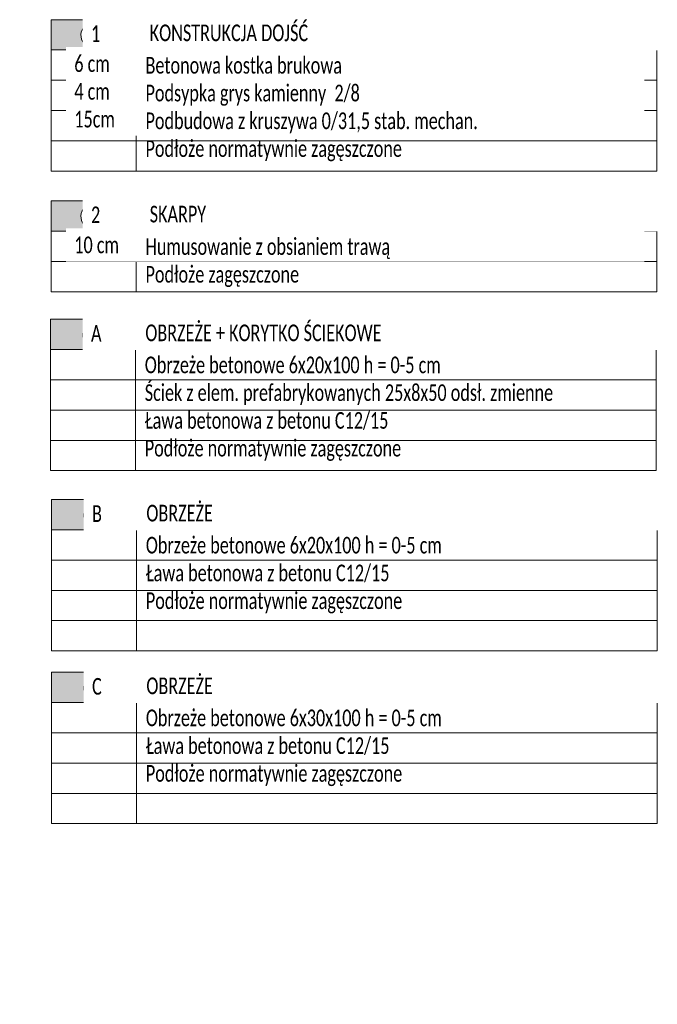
# Model space of a CAD drawing. Header units: metres. Extents: x 895653 to 4651324, y -577725 to 5338768.
# Tile 5 of 5: x 4651317.83 to 4651323.58, y 5338759.36 to 5338768.23. Entities that reach past the tile are written whole.
import ezdxf

# ---------------------------------------------------------------- set-up
doc = ezdxf.new("R2010")
doc.units = ezdxf.units.M
for name, color, linetype in [('00_DR_WYMIARY', 7, 'Continuous'), ('00_GM_DR_KRAWĘZNIKI', 7, 'Continuous'), ('00_WYMIARY', 7, 'Continuous')]:
    doc.layers.add(name, color=color, linetype=linetype)
doc.layers.add('00_GM_DR_WYMIARY', color=7, linetype='Continuous', lineweight=30)
doc.layers.add('Warstwa 1', color=7, linetype='Continuous', lineweight=0)
doc.styles.add('D50_OPISY_DROGI', font='calibril.ttf', dxfattribs={"width": 0.7, "height": 0.13})

msp = doc.modelspace()

# ---------------------------------------------------------------- hatches: boundary and pattern name
at = {"layer": '00_GM_DR_WYMIARY', "lineweight": 25, "transparency": 33554536}
h = msp.add_hatch(color=253, dxfattribs=at)
h.dxf.hatch_style = 1
h.paths.add_polyline_path([(4651318.879740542, 5338767.953981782), (4651323.573684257, 5338767.953981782), (4651323.573684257, 5338768.226609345), (4651318.879740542, 5338768.226609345)])
h.paths.add_polyline_path([(4651318.113258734, 5338767.953981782), (4651318.879740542, 5338767.953981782), (4651318.879740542, 5338768.226609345), (4651318.113258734, 5338768.226609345)])
edge = h.paths.add_edge_path(flags=16)
edge.add_ellipse((4651318.493511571, 5338768.092713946), major_axis=(-0.06663636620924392, -0.094004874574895), ratio=0.9585735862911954, start_angle=0, end_angle=360)
h.paths.add_polyline_path([(4651320.442096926, 5338767.948947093), (4651318.96397385, 5338767.948947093), (4651318.96397385, 5338768.220793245), (4651320.442096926, 5338768.220793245)], flags=9)
h.paths.add_polyline_path([(4651318.568726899, 5338767.988864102), (4651318.43484613, 5338767.988864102), (4651318.43484613, 5338768.214094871), (4651318.568726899, 5338768.214094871)], flags=24)
h = msp.add_hatch(color=253, dxfattribs=at)
h.dxf.hatch_style = 1
h.paths.add_polyline_path([(4651318.879740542, 5338766.321257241), (4651323.573684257, 5338766.321257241), (4651323.573684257, 5338766.593884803), (4651318.879740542, 5338766.593884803)])
h.paths.add_polyline_path([(4651318.113258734, 5338766.321257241), (4651318.879740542, 5338766.321257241), (4651318.879740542, 5338766.593884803), (4651318.113258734, 5338766.593884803)])
edge = h.paths.add_edge_path(flags=16)
edge.add_ellipse((4651318.493511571, 5338766.459989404), major_axis=(-0.06663636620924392, -0.094004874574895), ratio=0.9585735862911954, start_angle=0, end_angle=360)
h.paths.add_polyline_path([(4651318.572765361, 5338766.355101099), (4651318.43484613, 5338766.355101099), (4651318.43484613, 5338766.581370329), (4651318.572765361, 5338766.581370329)], flags=24)
h.paths.add_polyline_path([(4651319.530939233, 5338766.359837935), (4651318.96397385, 5338766.359837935), (4651318.96397385, 5338766.588068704), (4651319.530939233, 5338766.588068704)], flags=24)
h = msp.add_hatch(color=253, dxfattribs=at)
h.dxf.hatch_style = 1
h.paths.add_polyline_path([(4651318.873151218, 5338765.255189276), (4651323.567094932, 5338765.255189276), (4651323.567094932, 5338765.527816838), (4651318.873151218, 5338765.527816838)])
h.paths.add_polyline_path([(4651318.10666941, 5338765.255189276), (4651318.873151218, 5338765.255189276), (4651318.873151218, 5338765.527816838), (4651318.10666941, 5338765.527816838)])
edge = h.paths.add_edge_path(flags=16)
edge.add_ellipse((4651318.509377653, 5338765.392347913), major_axis=(-0.06663636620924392, -0.094004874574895), ratio=0.9585735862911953, start_angle=0, end_angle=360)
h.paths.add_polyline_path([(4651321.107061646, 5338765.246419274), (4651318.924307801, 5338765.246419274), (4651318.924307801, 5338765.518265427), (4651321.107061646, 5338765.518265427)], flags=9)
h.paths.add_polyline_path([(4651318.596509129, 5338765.288036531), (4651318.434762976, 5338765.288036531), (4651318.434762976, 5338765.513728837), (4651318.596509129, 5338765.513728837)], flags=24)
h = msp.add_hatch(color=253, dxfattribs=at)
h.dxf.hatch_style = 1
h.paths.add_polyline_path([(4651318.882653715, 5338763.631285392), (4651323.57659743, 5338763.631285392), (4651323.57659743, 5338763.903912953), (4651318.882653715, 5338763.903912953)])
h.paths.add_polyline_path([(4651318.116171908, 5338763.631285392), (4651318.882653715, 5338763.631285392), (4651318.882653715, 5338763.903912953), (4651318.116171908, 5338763.903912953)])
edge = h.paths.add_edge_path(flags=16)
edge.add_ellipse((4651318.51888015, 5338763.768444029), major_axis=(-0.06663636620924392, -0.094004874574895), ratio=0.9585735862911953, start_angle=0, end_angle=360)
h.paths.add_polyline_path([(4651319.637114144, 5338763.631976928), (4651318.933810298, 5338763.631976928), (4651318.933810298, 5338763.894361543), (4651319.637114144, 5338763.894361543)], flags=24)
h.paths.add_polyline_path([(4651318.584446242, 5338763.664824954), (4651318.444265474, 5338763.664824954), (4651318.444265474, 5338763.889132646), (4651318.584446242, 5338763.889132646)], flags=24)
h = msp.add_hatch(color=253, dxfattribs=at)
h.dxf.hatch_style = 1
h.paths.add_polyline_path([(4651318.882653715, 5338762.075603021), (4651323.57659743, 5338762.075603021), (4651323.57659743, 5338762.348230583), (4651318.882653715, 5338762.348230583)])
h.paths.add_polyline_path([(4651318.116171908, 5338762.075603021), (4651318.882653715, 5338762.075603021), (4651318.882653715, 5338762.348230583), (4651318.116171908, 5338762.348230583)])
edge = h.paths.add_edge_path(flags=16)
edge.add_ellipse((4651318.51888015, 5338762.212761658), major_axis=(-0.06663636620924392, -0.094004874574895), ratio=0.9585735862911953, start_angle=0, end_angle=360)
h.paths.add_polyline_path([(4651319.637114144, 5338762.076294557), (4651318.933810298, 5338762.076294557), (4651318.933810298, 5338762.338679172), (4651319.637114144, 5338762.338679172)], flags=24)
h.paths.add_polyline_path([(4651318.594300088, 5338762.106834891), (4651318.444265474, 5338762.106834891), (4651318.444265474, 5338762.334142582), (4651318.594300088, 5338762.334142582)], flags=24)

# ---------------------------------------------------------------- linework, layer by layer
at = {"layer": '00_GM_DR_KRAWĘZNIKI', "linetype": 'Continuous', "lineweight": 18}
for centre in [(4651318.509377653, 5338765.392347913), (4651318.51888015, 5338763.768444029), (4651318.51888015, 5338762.212761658)]:
    msp.add_ellipse(centre, major_axis=(-0.06663636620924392, -0.094004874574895), ratio=0.9585735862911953, dxfattribs=at)
at = {"layer": '00_WYMIARY', "linetype": 'Continuous', "lineweight": 9}
for p, q in [((4651318.113258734, 5338768.226609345), (4651318.113258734, 5338766.863471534)), ((4651318.113258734, 5338768.226609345), (4651323.573684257, 5338768.226609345)), ((4651318.879740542, 5338768.226609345), (4651318.879740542, 5338766.863471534)), ((4651323.573684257, 5338768.226609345), (4651323.573684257, 5338766.863471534)), ((4651318.113258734, 5338767.953981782), (4651323.573684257, 5338767.953981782)), ((4651318.113258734, 5338767.68135422), (4651323.573684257, 5338767.68135422)), ((4651318.113258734, 5338767.408726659), (4651323.573684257, 5338767.408726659)), ((4651318.113258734, 5338767.136099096), (4651323.573684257, 5338767.136099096)), ((4651318.113258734, 5338766.863471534), (4651323.573684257, 5338766.863471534)), ((4651318.113258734, 5338766.593884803), (4651318.113258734, 5338765.776002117)), ((4651318.113258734, 5338766.593884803), (4651323.573684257, 5338766.593884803)), ((4651318.879740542, 5338766.593884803), (4651318.879740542, 5338765.776002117)), ((4651323.573684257, 5338766.593884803), (4651323.573684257, 5338765.776002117)), ((4651318.113258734, 5338766.321257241), (4651323.573684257, 5338766.321257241)), ((4651318.113258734, 5338766.048629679), (4651323.573684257, 5338766.048629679)), ((4651318.113258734, 5338765.776002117), (4651323.573684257, 5338765.776002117)), ((4651318.10666941, 5338765.527816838), (4651318.10666941, 5338764.164679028)), ((4651318.10666941, 5338765.527816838), (4651323.567094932, 5338765.527816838)), ((4651318.873151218, 5338765.527816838), (4651318.873151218, 5338764.164679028)), ((4651323.567094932, 5338765.527816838), (4651323.567094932, 5338764.164679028)), ((4651318.10666941, 5338765.255189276), (4651323.567094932, 5338765.255189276)), ((4651318.10666941, 5338764.982561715), (4651323.567094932, 5338764.982561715)), ((4651318.10666941, 5338764.709934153), (4651323.567094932, 5338764.709934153)), ((4651318.10666941, 5338764.43730659), (4651323.567094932, 5338764.43730659)), ((4651318.10666941, 5338764.164679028), (4651323.567094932, 5338764.164679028)), ((4651318.116171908, 5338763.903912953), (4651318.116171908, 5338762.540775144)), ((4651318.116171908, 5338763.903912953), (4651323.57659743, 5338763.903912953)), ((4651318.882653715, 5338763.903912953), (4651318.882653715, 5338762.540775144)), ((4651323.57659743, 5338763.903912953), (4651323.57659743, 5338762.540775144)), ((4651318.116171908, 5338763.631285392), (4651323.57659743, 5338763.631285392)), ((4651318.116171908, 5338763.35865783), (4651323.57659743, 5338763.35865783)), ((4651318.116171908, 5338763.086030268), (4651323.57659743, 5338763.086030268)), ((4651318.116171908, 5338762.813402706), (4651323.57659743, 5338762.813402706)), ((4651318.116171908, 5338762.540775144), (4651323.57659743, 5338762.540775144)), ((4651318.116171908, 5338762.348230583), (4651318.116171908, 5338760.985092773)), ((4651318.116171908, 5338762.348230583), (4651323.57659743, 5338762.348230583)), ((4651318.882653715, 5338762.348230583), (4651318.882653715, 5338760.985092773)), ((4651323.57659743, 5338762.348230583), (4651323.57659743, 5338760.985092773)), ((4651318.116171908, 5338762.075603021), (4651323.57659743, 5338762.075603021)), ((4651318.116171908, 5338761.80297546), (4651323.57659743, 5338761.80297546)), ((4651318.116171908, 5338761.530347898), (4651323.57659743, 5338761.530347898)), ((4651318.116171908, 5338761.257720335), (4651323.57659743, 5338761.257720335)), ((4651318.116171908, 5338760.985092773), (4651323.57659743, 5338760.985092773))]:
    msp.add_line(p, q, dxfattribs=at)

# ---------------------------------------------------------------- texts
at = {"layer": '00_DR_WYMIARY', "lineweight": 25, "char_height": 0.15, "width": 5.063395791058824, "attachment_point": 1, "style": 'D50_OPISY_DROGI'}
for s, insert in [('Betonowa kostka brukowa\\PPodsypka grys kamienny  2/8\\PPodbudowa z kruszywa 0/31,5 stab. mechan.\\PPodłoże normatywnie zagęszczone', (4651318.963653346, 5338767.890923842)), ('Humusowanie z obsianiem trawą\\PPodłoże zagęszczone', (4651318.963653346, 5338766.258199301)), ('Obrzeże betonowe 6x20x100 h = 0-5 cm\\PŚciek z elem. prefabrykowanych 25x8x50 odsł. zmienne\\PŁawa betonowa z betonu C12/15\\PPodłoże normatywnie zagęszczone', (4651318.957064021, 5338765.192131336)), ('Obrzeże betonowe 6x20x100 h = 0-5 cm\\PŁawa betonowa z betonu C12/15\\PPodłoże normatywnie zagęszczone', (4651318.966566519, 5338763.568227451)), ('Obrzeże betonowe 6x30x100 h = 0-5 cm\\PŁawa betonowa z betonu C12/15\\PPodłoże normatywnie zagęszczone', (4651318.966566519, 5338762.012545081))]:
    msp.add_mtext(s, dxfattribs=dict(at, insert=insert))
at = {"layer": '00_DR_WYMIARY', "lineweight": 18, "char_height": 0.15, "width": 5.063395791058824, "attachment_point": 1, "style": 'D50_OPISY_DROGI'}
for s, insert in [('SKARPY', (4651319.00147385, 5338766.550568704)), ('OBRZEŻE + KORYTKO ŚCIEKOWE', (4651318.9618078, 5338765.480765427)), ('OBRZEŻE ', (4651318.971310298, 5338763.856861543)), ('OBRZEŻE ', (4651318.971310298, 5338762.301179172))]:
    msp.add_mtext(s, dxfattribs=dict(at, insert=insert))
at = {"layer": 'Warstwa 1', "color": 7, "linetype": 'Continuous', "lineweight": 30, "insert": (4651314.710373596, 5338759.582479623), "char_height": 0.15, "width": 3.487360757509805, "attachment_point": 1, "style": 'D50_OPISY_DROGI', "bg_fill": 2}
msp.add_mtext('{\\W1;1}', dxfattribs=at)

# ---------------------------------------------------------------- next in the draw order: texts
at = {"layer": '00_DR_WYMIARY', "lineweight": 18, "char_height": 0.15, "width": 5.063395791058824, "attachment_point": 1, "style": 'D50_OPISY_DROGI', "bg_fill": 2}
for s, insert in [('\\pxse1.083333;6 cm\\P4 cm\\P15cm', (4651318.321683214, 5338767.905949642)), ('\\pxse1.083333;10 cm', (4651318.321683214, 5338766.273225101)), ('A', (4651318.472262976, 5338765.476228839)), ('B', (4651318.481765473, 5338763.852324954)), ('C', (4651318.481765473, 5338762.296642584))]:
    msp.add_mtext(s, dxfattribs=dict(at, insert=insert))

# ---------------------------------------------------------------- next in the draw order: linework, layer by layer
at = {"layer": '00_GM_DR_KRAWĘZNIKI', "linetype": 'Continuous', "lineweight": 18}
for centre in [(4651318.493511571, 5338768.092713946), (4651318.493511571, 5338766.459989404)]:
    msp.add_ellipse(centre, major_axis=(-0.06663636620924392, -0.094004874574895), ratio=0.9585735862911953, dxfattribs=at)

# ---------------------------------------------------------------- next in the draw order: texts
at = {"layer": '00_DR_WYMIARY', "lineweight": 18, "insert": (4651319.00147385, 5338768.183293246), "char_height": 0.15, "width": 5.063395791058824, "attachment_point": 1, "style": 'D50_OPISY_DROGI'}
msp.add_mtext('KONSTRUKCJA DOJŚĆ', dxfattribs=at)

# ---------------------------------------------------------------- next in the draw order: texts
at = {"layer": '00_DR_WYMIARY', "lineweight": 18, "char_height": 0.15, "width": 5.063395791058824, "attachment_point": 1, "style": 'D50_OPISY_DROGI', "bg_fill": 2}
for s, insert in [('1', (4651318.47234613, 5338768.176594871)), ('2', (4651318.47234613, 5338766.54387033))]:
    msp.add_mtext(s, dxfattribs=dict(at, insert=insert))

doc.saveas('drawing.dxf')
